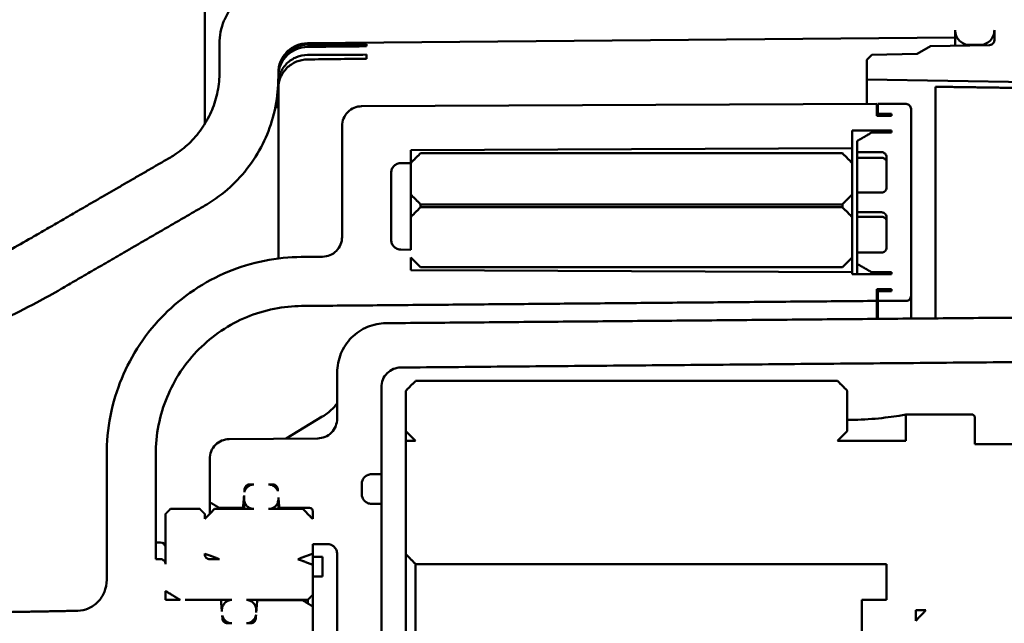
# Model space of a CAD drawing. Header units: inches. Extents: x 0 to 234, y 0 to 165.
# Tile 71 of 85: x 157.78 to 161.73, y 72.96 to 75.38. Entities that reach past the tile are written whole.
import ezdxf

# ---------------------------------------------------------------- set-up
doc = ezdxf.new("R2010")
doc.units = ezdxf.units.IN
doc.header["$LTSCALE"] = 10
doc.header["$MEASUREMENT"] = 0
doc.layers.add('Visible (ANSI)', color=7, linetype='Continuous', lineweight=50)

msp = doc.modelspace()

# ---------------------------------------------------------------- linework, layer by layer
at = {"layer": 'Visible (ANSI)'}
for p, q in [((158.5228, 78.5753), (158.5228, 74.9591)), ((161.5346, 75.3056), (161.5346, 75.3352)), ((161.6921, 75.3352), (161.6921, 75.2954)), ((158.9352, 75.2829), (161.5346, 75.3056)), ((161.5346, 75.3056), (161.5346, 75.2733)), ((158.5819, 75.2818), (158.5819, 75.167)), ((159.1724, 75.2791), (159.1724, 75.271)), ((161.4362, 75.2715), (161.3819, 75.2401)), ((161.6728, 75.2757), (161.4362, 75.2715)), ((161.5937, 75.276), (161.6331, 75.276)), ((159.1724, 75.2372), (159.1724, 75.221)), ((161.2, 75.2369), (161.1803, 75.2168)), ((161.1803, 75.2168), (161.1803, 75.1379)), ((161.3819, 75.2401), (161.2, 75.2369)), ((158.8181, 75.1442), (158.8181, 75.1645)), ((158.8181, 75.14), (158.8181, 75.1442)), ((158.8181, 75.14), (158.8181, 75.1306)), ((158.8181, 75.1011), (158.8181, 75.1306)), ((161.1803, 75.1379), (161.8503, 75.1262)), ((161.1803, 75.0391), (161.1803, 75.1379)), ((158.8181, 75.1011), (158.8181, 75.0823)), ((161.4559, 74.2089), (161.4559, 75.1085)), ((158.8149, 75.0696), (158.8149, 75.079)), ((158.8181, 74.4194), (158.8181, 75.0823)), ((158.8149, 75.0223), (158.8149, 75.0411)), ((161.2197, 75.0393), (159.1524, 75.0302)), ((161.2197, 74.9919), (161.2197, 75.0393)), ((161.3378, 75.0393), (161.2236, 75.0393)), ((161.2236, 75.0393), (161.2236, 74.9998)), ((161.3575, 74.2688), (161.3575, 75.0195)), ((161.2787, 74.9919), (161.2197, 74.9919)), ((161.2236, 74.9998), (161.2787, 74.9998)), ((161.2236, 74.9919), (161.2236, 74.9998)), ((161.2787, 74.9998), (161.2787, 74.9919)), ((159.074, 74.9513), (159.074, 74.5054)), ((161.1213, 74.8616), (161.1213, 74.9327)), ((161.1213, 74.9327), (161.2787, 74.9327)), ((161.2787, 74.9327), (161.2787, 74.9248)), ((161.1409, 74.8906), (161.1409, 74.8458)), ((161.2787, 74.9248), (161.2, 74.9248)), ((159.3496, 74.8539), (161.1213, 74.8616)), ((159.3496, 74.8024), (159.3496, 74.8539)), ((161.1213, 74.8024), (161.1213, 74.8616)), ((161.0819, 74.8419), (159.389, 74.8419)), ((161.1409, 74.8458), (161.2394, 74.8458)), ((161.1409, 74.8232), (161.1409, 74.8458)), ((161.1409, 74.8232), (161.2394, 74.8232)), ((161.1409, 74.6839), (161.1409, 74.8232)), ((161.2591, 74.8261), (161.2591, 74.7037)), ((159.3102, 74.8024), (159.3496, 74.8024)), ((159.3496, 74.8024), (159.3496, 74.676)), ((161.1213, 74.676), (161.1213, 74.8024)), ((159.2709, 74.4943), (159.2709, 74.7629)), ((159.3496, 74.676), (159.3496, 74.5855)), ((161.1213, 74.5855), (161.1213, 74.676)), ((161.2394, 74.6839), (161.1409, 74.6839)), ((161.1409, 74.6839), (161.1409, 74.6049)), ((159.389, 74.6365), (161.0819, 74.6365)), ((159.389, 74.6254), (159.389, 74.6365)), ((161.0819, 74.6254), (159.389, 74.6254)), ((161.0819, 74.6365), (161.0819, 74.6254)), ((159.3496, 74.5855), (159.3496, 74.4546)), ((161.1213, 74.4235), (161.1213, 74.5855)), ((161.1409, 74.6049), (161.2394, 74.6049)), ((161.1409, 74.5866), (161.1409, 74.6049)), ((161.1409, 74.5866), (161.2394, 74.5866)), ((161.1409, 74.4429), (161.1409, 74.5866)), ((161.2591, 74.5851), (161.2591, 74.4626)), ((159.3496, 74.4546), (159.3101, 74.4548)), ((158.996, 74.4264), (158.9097, 74.4256)), ((159.3496, 74.3722), (159.3496, 74.4235)), ((159.3496, 74.4235), (159.389, 74.3841)), ((161.0819, 74.3841), (161.1213, 74.4235)), ((161.1213, 74.4235), (161.1213, 74.3644)), ((161.2394, 74.4429), (161.1409, 74.4429)), ((161.1409, 74.4429), (161.1409, 74.398)), ((159.389, 74.3841), (161.0819, 74.3841)), ((161.1409, 74.3559), (161.1409, 74.398)), ((161.1213, 74.3644), (159.3496, 74.3722)), ((161.1213, 74.3559), (161.1213, 74.3644)), ((161.2787, 74.3559), (161.1213, 74.3559)), ((161.2, 74.3638), (161.2787, 74.3638)), ((161.2, 74.3559), (161.2, 74.3638)), ((161.2787, 74.3638), (161.2787, 74.3559)), ((161.2197, 74.2491), (161.2197, 74.2965)), ((161.2197, 74.2965), (161.2787, 74.2965)), ((161.2787, 74.2965), (161.2787, 74.2886)), ((161.2787, 74.2886), (161.2236, 74.2886)), ((161.2236, 74.2886), (161.2236, 74.2491)), ((161.3575, 74.1781), (161.3575, 74.2688)), ((161.2197, 74.1769), (161.2197, 74.2491)), ((161.2236, 74.2491), (161.3378, 74.2491)), ((161.2236, 74.1769), (161.2236, 74.2491)), ((161.4559, 74.2089), (161.4559, 74.179)), ((159.0543, 73.9615), (159.0543, 73.7771)), ((159.2315, 73.5542), (159.2315, 73.9025)), ((161.0622, 73.9285), (159.3693, 73.9285)), ((159.3299, 73.8886), (159.3299, 73.7266)), ((161.1016, 73.7266), (161.1016, 73.8886)), ((158.9945, 73.7847), (158.8491, 73.6964)), ((161.6055, 73.7932), (161.3368, 73.7932)), ((161.3368, 73.7932), (161.3368, 73.6873)), ((161.6134, 73.7852), (161.6055, 73.7932)), ((161.6134, 73.6738), (161.6134, 73.7852)), ((159.3299, 73.7266), (159.3693, 73.6873)), ((159.3299, 73.6873), (159.3299, 73.7266)), ((161.0622, 73.6873), (161.1016, 73.7266)), ((158.9763, 73.6976), (158.6206, 73.6944)), ((159.3693, 73.6873), (159.3299, 73.6873)), ((159.3299, 73.6873), (159.3299, 73.233)), ((161.3368, 73.6873), (161.0622, 73.6873)), ((161.8496, 73.6738), (161.6134, 73.6738)), ((158.1291, 73.6326), (158.1291, 73.1292)), ((158.326, 73.2127), (158.326, 73.6336)), ((158.5425, 73.6148), (158.5425, 73.4414)), ((159.1914, 73.5535), (159.2315, 73.5542)), ((159.2315, 73.4343), (159.2315, 73.5542)), ((158.7025, 73.5123), (158.72, 73.5123)), ((158.7791, 73.5123), (158.7959, 73.5123)), ((159.1528, 73.475), (159.1528, 73.5136)), ((158.6807, 73.4683), (158.6807, 73.4543)), ((158.5425, 73.3942), (158.5425, 73.4414)), ((158.6807, 73.4543), (158.6807, 73.4142)), ((158.8185, 73.4543), (158.8185, 73.4598)), ((158.8185, 73.4142), (158.8185, 73.4543)), ((159.2315, 73.4343), (159.1914, 73.435)), ((159.2315, 71.5387), (159.2315, 73.4343)), ((158.3654, 73.3942), (158.3654, 73.1925)), ((158.5031, 73.4142), (158.385, 73.4142)), ((158.5228, 73.3741), (158.5228, 73.3942)), ((158.72, 73.4142), (158.5622, 73.4142)), ((158.5819, 73.4182), (158.6764, 73.4182)), ((158.5819, 73.4142), (158.5819, 73.4182)), ((158.6764, 73.4142), (158.6764, 73.4182)), ((158.9165, 73.4142), (158.7791, 73.4142)), ((158.822, 73.4182), (158.9441, 73.4182)), ((158.822, 73.4142), (158.822, 73.4182)), ((158.9559, 73.4062), (158.9559, 73.3741)), ((158.326, 73.2795), (158.3457, 73.2795)), ((158.9559, 73.2349), (158.9559, 73.2734)), ((158.9559, 73.2734), (159.015, 73.2734)), ((158.5228, 73.233), (158.5228, 73.2349)), ((158.9559, 73.1906), (158.9559, 73.2349)), ((159.0543, 73.233), (159.0543, 71.74)), ((159.3299, 71.74), (159.3299, 73.233)), ((158.3457, 73.2127), (158.326, 73.2127)), ((158.5819, 73.2127), (158.5425, 73.2127)), ((158.9559, 73.2215), (158.9953, 73.2215)), ((158.9559, 73.0698), (158.9559, 73.1906)), ((158.9953, 73.2215), (158.9953, 73.1427)), ((159.3693, 73.1925), (161.2591, 73.1925)), ((159.3693, 71.7805), (159.3693, 73.1925)), ((161.2591, 73.1925), (161.2591, 73.0492)), ((158.9953, 73.1427), (158.9559, 73.1427)), ((158.3654, 73.0492), (158.3654, 73.0849)), ((158.4244, 73.0492), (158.3654, 73.0492)), ((158.5878, 73.0486), (158.4441, 73.0492)), ((158.4441, 73.0492), (158.6309, 73.0492)), ((158.69, 73.0492), (158.9362, 73.0492)), ((158.9165, 73.0471), (158.7334, 73.0479)), ((158.9362, 73.0492), (158.9362, 73.0352)), ((158.9559, 73.0232), (158.9559, 73.0698)), ((161.2591, 73.0492), (161.1606, 73.0492)), ((161.1606, 73.0492), (161.1606, 72.7455)), ((158.5915, 73.0077), (158.5915, 73.0032)), ((158.7293, 72.9985), (158.7293, 73.0077)), ((158.9559, 72.8371), (158.9559, 73.0232)), ((161.3772, 72.9659), (161.3772, 73.0077)), ((161.3772, 73.0077), (161.4165, 73.0077)), ((158.6309, 72.9554), (158.6135, 72.9554)), ((158.7078, 72.9554), (158.69, 72.9554))]:
    msp.add_line(p, q, dxfattribs=at)
msp.add_arc((158.3457, 73.2598), 0.0197, 0, 90, dxfattribs=at)
for centre, major_axis, ratio, start_param, end_param in [((269.2317, 72.2897), (215.6773, -0.3936), 0.015034, 2.106353, 2.107632), ((269.2317, 72.6832), (215.6773, 0.3936), 0.015034, 2.106298, 2.107577), ((269.2317, 72.0952), (215.6773, -0.7829), 0.014786, 2.106379, 2.107659), ((269.2317, 72.8778), (215.6773, 0.7829), 0.014786, 2.106272, 2.107551), ((158.2275, 75.1411), (0.5827, -0.0967), 0.994372, 0.059517, 0.163496), ((158.2275, 75.1295), (0.5827, 0.0967), 0.994373, 6.015689, 6.119669), ((158.2275, 75.1032), (0.5886, -0.0491), 0.977999, 6.2606, 6.36458), ((158.2275, 75.0802), (0.5886, 0.0491), 0.978002, 6.097804, 6.201784), ((159.0633, 73.7886), (-0.0278, 0.0279), 0.222965, 0.001654, 0.001703)]:
    msp.add_ellipse(centre, major_axis=major_axis, ratio=ratio, start_param=start_param, end_param=end_param, dxfattribs=at)
for points, knots in [([(158.816, 75.5185), (158.802, 75.5184), (158.7869, 75.5169), (158.7565, 75.5109), (158.7412, 75.5061), (158.7143, 75.4949), (158.7001, 75.4875), (158.6737, 75.4698), (158.6614, 75.4596), (158.6408, 75.4389), (158.6306, 75.4266), (158.6129, 75.4002), (158.6055, 75.386), (158.5943, 75.359), (158.5895, 75.3437), (158.5833, 75.3124), (158.5819, 75.2965), (158.5819, 75.2818)], [0.0052138, 0.0052138, 0.0052138, 0.0052138, 0.1110072, 0.1110072, 0.2220144, 0.2220144, 0.3331206, 0.3331206, 0.4442269, 0.4442269, 0.5554636, 0.5554636, 0.6667004, 0.6667004, 0.7780643, 0.7780643, 0.8894281, 0.8894281, 0.8894281, 0.8894281]), ([(161.5346, 75.3352), (161.5346, 75.3279), (161.5364, 75.3193), (161.5419, 75.3058), (161.5468, 75.2985), (161.5571, 75.2882), (161.5644, 75.2833), (161.5778, 75.2777), (161.5864, 75.276), (161.5937, 75.276)], [0.22236, 0.22236, 0.22236, 0.22236, 0.278042, 0.278042, 0.3336694, 0.3336694, 0.3892277, 0.3892277, 0.4447278, 0.4447278, 0.4447278, 0.4447278]), ([(161.6331, 75.276), (161.6404, 75.276), (161.6489, 75.2777), (161.6624, 75.2833), (161.6697, 75.2882), (161.68, 75.2985), (161.6848, 75.3058), (161.6904, 75.3193), (161.6921, 75.3279), (161.6921, 75.3352)], [0.4447278, 0.4447278, 0.4447278, 0.4447278, 0.5002279, 0.5002279, 0.5557862, 0.5557862, 0.6114136, 0.6114136, 0.6670956, 0.6670956, 0.6670956, 0.6670956]), ([(161.6921, 75.2954), (161.6921, 75.293), (161.6916, 75.2901), (161.6897, 75.2856), (161.6881, 75.2832), (161.6846, 75.2797), (161.6822, 75.2781), (161.6778, 75.2763), (161.6751, 75.2757), (161.6728, 75.2757)], [0.07412292, 0.07412292, 0.07412292, 0.07412292, 0.0926847, 0.0926847, 0.11122744, 0.11122744, 0.12974681, 0.12974681, 0.14738104, 0.14738104, 0.14738104, 0.14738104]), ([(158.8181, 75.1645), (158.8181, 75.1791), (158.8215, 75.1963), (158.8327, 75.2233), (158.8424, 75.2379), (158.863, 75.2585), (158.8776, 75.2683), (158.9042, 75.2793), (158.9208, 75.2827), (158.9352, 75.2829)], [1.3343768, 1.3343768, 1.3343768, 1.3343768, 1.4457112, 1.4457112, 1.5569125, 1.5569125, 1.6680866, 1.6680866, 1.7765369, 1.7765369, 1.7765369, 1.7765369]), ([(158.8181, 75.1601), (158.8181, 75.1746), (158.8215, 75.1917), (158.8327, 75.2185), (158.8424, 75.2329), (158.863, 75.2534), (158.8776, 75.263), (158.9042, 75.2739), (158.9208, 75.2773), (158.9352, 75.2774)], [1.3330136, 1.3330136, 1.3330136, 1.3330136, 1.444103, 1.444103, 1.5552081, 1.5552081, 1.6663137, 1.6663137, 1.7747972, 1.7747972, 1.7747972, 1.7747972]), ([(158.9352, 75.2684), (158.9208, 75.2682), (158.9042, 75.2648), (158.8776, 75.2538), (158.863, 75.2441), (158.8424, 75.2236), (158.8327, 75.2091), (158.8215, 75.1823), (158.8181, 75.1652), (158.8181, 75.1507)], [-1.7747972, -1.7747972, -1.7747972, -1.7747972, -1.6663137, -1.6663137, -1.5552081, -1.5552081, -1.444103, -1.444103, -1.3330136, -1.3330136, -1.3330136, -1.3330136]), ([(158.8181, 75.1208), (158.8181, 75.1351), (158.8215, 75.1519), (158.8327, 75.1782), (158.8424, 75.1924), (158.863, 75.2125), (158.8776, 75.2219), (158.9042, 75.2326), (158.9208, 75.2359), (158.9352, 75.236)], [-0.4443913, -0.4443913, -0.4443913, -0.4443913, -0.3333019, -0.3333019, -0.2221968, -0.2221968, -0.1110913, -0.1110913, -0.0026077, -0.0026077, -0.0026077, -0.0026077]), ([(158.9352, 75.2181), (158.9208, 75.2179), (158.9042, 75.2145), (158.8776, 75.2036), (158.863, 75.1941), (158.8424, 75.1738), (158.8327, 75.1595), (158.8215, 75.1332), (158.8181, 75.1164), (158.8181, 75.1021)], [0.0026077, 0.0026077, 0.0026077, 0.0026077, 0.111091, 0.111091, 0.2221962, 0.2221962, 0.3333016, 0.3333016, 0.4443913, 0.4443913, 0.4443913, 0.4443913]), ([(158.5819, 75.167), (158.5819, 75.1427), (158.5795, 75.116), (158.5691, 75.0639), (158.5612, 75.0384), (158.5426, 74.9934), (158.5302, 74.9697), (158.5007, 74.9255), (158.4836, 74.905), (158.4493, 74.8706), (158.4288, 74.8535), (158.3997, 74.834), (158.3924, 74.8295), (158.385, 74.8252)], [1.482432, 1.482432, 1.482432, 1.482432, 1.6681276, 1.6681276, 1.8538232, 1.8538232, 2.0393558, 2.0393558, 2.2248884, 2.2248884, 2.4101309, 2.4101309, 2.4699847, 2.4699847, 2.4699847, 2.4699847]), ([(158.5228, 74.6314), (158.5338, 74.6378), (158.5447, 74.6445), (158.5885, 74.6738), (158.6191, 74.6995), (158.6707, 74.7512), (158.6963, 74.7819), (158.7405, 74.8482), (158.7591, 74.8837), (158.787, 74.9513), (158.799, 74.9896), (158.8145, 75.0678), (158.8181, 75.1077), (158.8181, 75.1442)], [5.191114, 5.191114, 5.191114, 5.191114, 5.280826, 5.280826, 5.558742, 5.558742, 5.837129, 5.837129, 6.115517, 6.115517, 6.3941, 6.3941, 6.672684, 6.672684, 6.672684, 6.672684]), ([(159.1524, 75.0302), (159.1428, 75.0302), (159.1315, 75.0279), (159.1136, 75.0205), (159.1039, 75.014), (159.0902, 75.0002), (159.0837, 74.9905), (159.0763, 74.9725), (159.074, 74.961), (159.074, 74.9513)], [0.0008709, 0.0008709, 0.0008709, 0.0008709, 0.0740363, 0.0740363, 0.1481663, 0.1481663, 0.2223179, 0.2223179, 0.2965729, 0.2965729, 0.2965729, 0.2965729]), ([(161.3575, 75.0195), (161.3575, 75.022), (161.3569, 75.0248), (161.355, 75.0293), (161.3534, 75.0318), (161.35, 75.0352), (161.3476, 75.0368), (161.3431, 75.0387), (161.3402, 75.0393), (161.3378, 75.0393)], [-0.07414002, -0.07414002, -0.07414002, -0.07414002, -0.05556714, -0.05556714, -0.03701812, -0.03701812, -0.01849744, -0.01849744, 0, 0, 0, 0]), ([(161.2394, 74.8458), (161.2418, 74.8458), (161.2446, 74.8453), (161.2491, 74.8434), (161.2516, 74.8418), (161.255, 74.8383), (161.2566, 74.8359), (161.2585, 74.8314), (161.2591, 74.8285), (161.2591, 74.8261)], [0, 0, 0, 0, 0.01849495, 0.01849495, 0.03701709, 0.03701709, 0.05557243, 0.05557243, 0.07415576, 0.07415576, 0.07415576, 0.07415576]), ([(161.2394, 74.8232), (161.2412, 74.8232), (161.243, 74.823), (161.2466, 74.8221), (161.2484, 74.8215), (161.252, 74.8195), (161.2537, 74.8182), (161.2564, 74.8153), (161.2573, 74.8137), (161.2587, 74.8104), (161.259, 74.8087), (161.2591, 74.8069), (161.2591, 74.8068), (161.2591, 74.8068)], [-0.09611373, -0.09611373, -0.09611373, -0.09611373, -0.08206174, -0.08206174, -0.06597699, -0.06597699, -0.04441539, -0.04441539, -0.02278801, -0.02278801, 0, 0, 0.00045292, 0.00045292, 0.00045292, 0.00045292]), ([(159.2709, 74.7629), (159.2709, 74.7678), (159.272, 74.7735), (159.2757, 74.7825), (159.279, 74.7874), (159.2858, 74.7943), (159.2907, 74.7975), (159.2997, 74.8013), (159.3054, 74.8024), (159.3102, 74.8024)], [-0.1483219, -0.1483219, -0.1483219, -0.1483219, -0.1111477, -0.1111477, -0.0740333, -0.0740333, -0.0369884, -0.0369884, 0, 0, 0, 0]), ([(161.2591, 74.7037), (161.2591, 74.7012), (161.2585, 74.6984), (161.2566, 74.6938), (161.255, 74.6914), (161.2516, 74.688), (161.2491, 74.6863), (161.2446, 74.6845), (161.2418, 74.6839), (161.2394, 74.6839)], [0.07416792, 0.07416792, 0.07416792, 0.07416792, 0.09275983, 0.09275983, 0.11132123, 0.11132123, 0.12984509, 0.12984509, 0.14833765, 0.14833765, 0.14833765, 0.14833765]), ([(161.2394, 74.6049), (161.2418, 74.6049), (161.2446, 74.6043), (161.2491, 74.6025), (161.2516, 74.6009), (161.255, 74.5974), (161.2566, 74.595), (161.2585, 74.5905), (161.2591, 74.5876), (161.2591, 74.5851)], [0, 0, 0, 0, 0.01849085, 0.01849085, 0.0370154, 0.0370154, 0.05558117, 0.05558117, 0.07418175, 0.07418175, 0.07418175, 0.07418175]), ([(161.2394, 74.5866), (161.2412, 74.5866), (161.243, 74.5864), (161.2466, 74.5856), (161.2484, 74.5849), (161.252, 74.583), (161.2537, 74.5816), (161.2564, 74.5787), (161.2573, 74.5772), (161.2587, 74.5738), (161.259, 74.5721), (161.2591, 74.5703), (161.2591, 74.5703), (161.2591, 74.5702)], [-0.0961886, -0.0961886, -0.0961886, -0.0961886, -0.08214925, -0.08214925, -0.06607545, -0.06607545, -0.04451625, -0.04451625, -0.02284411, -0.02284411, 0, 0, 0.00045359, 0.00045359, 0.00045359, 0.00045359]), ([(157.8283, 74.5027), (157.7984, 74.4853), (157.7684, 74.4686), (157.6534, 74.4073), (157.5681, 74.3673), (157.402, 74.2983), (157.3137, 74.2661), (157.1303, 74.2099), (157.0352, 74.1858), (156.8432, 74.1474), (156.7462, 74.1332), (156.5732, 74.1164), (156.4966, 74.1122), (156.4224, 74.1109)], [18.265031, 18.265031, 18.265031, 18.265031, 18.508297, 18.508297, 19.194221, 19.194221, 19.878371, 19.878371, 20.562521, 20.562521, 21.246671, 21.246671, 21.802739, 21.802739, 21.802739, 21.802739]), ([(159.074, 74.5054), (159.074, 74.4957), (159.0717, 74.4842), (159.0643, 74.4661), (159.0578, 74.4564), (159.044, 74.4426), (159.0343, 74.4361), (159.0166, 74.4287), (159.0055, 74.4264), (158.996, 74.4264)], [0.2967559, 0.2967559, 0.2967559, 0.2967559, 0.3711935, 0.3711935, 0.4454899, 0.4454899, 0.5196004, 0.5196004, 0.5918123, 0.5918123, 0.5918123, 0.5918123]), ([(159.3101, 74.4548), (159.3052, 74.4548), (159.2996, 74.4559), (159.2907, 74.4596), (159.2859, 74.4629), (159.279, 74.4698), (159.2757, 74.4746), (159.272, 74.4836), (159.2709, 74.4894), (159.2709, 74.4943)], [0.2972167, 0.2972167, 0.2972167, 0.2972167, 0.3337571, 0.3337571, 0.3708109, 0.3708109, 0.4079572, 0.4079572, 0.4451768, 0.4451768, 0.4451768, 0.4451768]), ([(161.2591, 74.4626), (161.2591, 74.4602), (161.2585, 74.4573), (161.2566, 74.4528), (161.255, 74.4504), (161.2516, 74.4469), (161.2491, 74.4453), (161.2446, 74.4434), (161.2418, 74.4429), (161.2394, 74.4429)], [0.07419873, 0.07419873, 0.07419873, 0.07419873, 0.09281132, 0.09281132, 0.11138557, 0.11138557, 0.12991254, 0.12991254, 0.14840004, 0.14840004, 0.14840004, 0.14840004]), ([(158.9097, 74.4256), (158.8631, 74.4252), (158.8126, 74.4204), (158.7114, 74.4002), (158.6606, 74.3843), (158.5709, 74.3471), (158.5238, 74.3223), (158.4357, 74.2633), (158.3949, 74.2291), (158.3261, 74.1601), (158.2919, 74.119), (158.2329, 74.0304), (158.2081, 73.9829), (158.1707, 73.8924), (158.1547, 73.8408), (158.1339, 73.7355), (158.1291, 73.6818), (158.1291, 73.6326)], [0.017379, 0.017379, 0.017379, 0.017379, 0.369516, 0.369516, 0.739033, 0.739033, 1.109349, 1.109349, 1.479666, 1.479666, 1.851544, 1.851544, 2.223422, 2.223422, 2.598382, 2.598382, 2.973342, 2.973342, 2.973342, 2.973342]), ([(156.4265, 73.873), (156.5067, 73.8744), (156.5895, 73.879), (156.7765, 73.8971), (156.8813, 73.9126), (157.0888, 73.9541), (157.1915, 73.9802), (157.3897, 74.0411), (157.4852, 74.0758), (157.6647, 74.1505), (157.7569, 74.1938), (157.8814, 74.2602), (157.914, 74.2784), (157.9464, 74.2972)], [23.848745, 23.848745, 23.848745, 23.848745, 24.449666, 24.449666, 25.189054, 25.189054, 25.928442, 25.928442, 26.667831, 26.667831, 27.409696, 27.409696, 27.673768, 27.673768, 27.673768, 27.673768]), ([(161.3378, 74.2491), (161.3402, 74.2491), (161.3431, 74.2496), (161.3476, 74.2515), (161.35, 74.2531), (161.3534, 74.2566), (161.355, 74.259), (161.3569, 74.2635), (161.3575, 74.2664), (161.3575, 74.2688)], [0.14846957, 0.14846957, 0.14846957, 0.14846957, 0.16695143, 0.16695143, 0.18548187, 0.18548187, 0.20407045, 0.20407045, 0.22270611, 0.22270611, 0.22270611, 0.22270611]), ([(158.326, 73.6336), (158.326, 73.6705), (158.3296, 73.7108), (158.3452, 73.7898), (158.3572, 73.8285), (158.3852, 73.8965), (158.4038, 73.9321), (158.4481, 73.9987), (158.4737, 74.0296), (158.5253, 74.0813), (158.556, 74.107), (158.622, 74.1513), (158.6574, 74.1699), (158.7247, 74.1978), (158.7627, 74.2097), (158.8386, 74.2249), (158.8764, 74.2285), (158.9114, 74.2288)], [6.723338, 6.723338, 6.723338, 6.723338, 7.004747, 7.004747, 7.286156, 7.286156, 7.565301, 7.565301, 7.844445, 7.844445, 8.122252, 8.122252, 8.400059, 8.400059, 8.677121, 8.677121, 8.941149, 8.941149, 8.941149, 8.941149]), ([(159.2495, 74.1596), (159.2378, 74.1595), (159.2252, 74.1583), (159.1999, 74.1533), (159.1872, 74.1493), (159.1648, 74.14), (159.153, 74.1337), (159.131, 74.119), (159.1207, 74.1104), (159.1035, 74.0932), (159.095, 74.0829), (159.0802, 74.0607), (159.074, 74.0488), (159.0647, 74.0262), (159.0607, 74.0134), (159.0555, 73.9871), (159.0543, 73.9738), (159.0543, 73.9615)], [0.0043448, 0.0043448, 0.0043448, 0.0043448, 0.0923779, 0.0923779, 0.1847558, 0.1847558, 0.2774038, 0.2774038, 0.3700519, 0.3700519, 0.463073, 0.463073, 0.556094, 0.556094, 0.6495104, 0.6495104, 0.7429267, 0.7429267, 0.7429267, 0.7429267]), ([(159.2315, 73.9025), (159.2315, 73.9123), (159.2338, 73.9239), (159.2412, 73.942), (159.2477, 73.9518), (159.2615, 73.9656), (159.2712, 73.9721), (159.2889, 73.9795), (159.3, 73.9818), (159.3095, 73.9818)], [0.8921866, 0.8921866, 0.8921866, 0.8921866, 0.9669987, 0.9669987, 1.0414893, 1.0414893, 1.1156332, 1.1156332, 1.1877689, 1.1877689, 1.1877689, 1.1877689]), ([(159.0355, 73.8165), (159.0407, 73.8216), (159.0455, 73.827), (159.0509, 73.8342), (159.0524, 73.8363), (159.0539, 73.8386), (159.0541, 73.839), (159.0543, 73.8393)], [0, 0, 0, 0, 0.05811322, 0.05811322, 0.08373026, 0.08373026, 0.08904253, 0.08904253, 0.08904253, 0.08904253]), ([(158.9952, 73.785), (159.002, 73.7891), (159.0089, 73.7939), (159.0224, 73.8044), (159.0293, 73.8103), (159.0353, 73.8163)], [0.0019479, 0.0019479, 0.0019479, 0.0019479, 0.0657658, 0.0657658, 0.1329686, 0.1329686, 0.1329686, 0.1329686]), ([(161.3368, 73.7932), (161.3284, 73.7916), (161.3193, 73.7901), (161.2835, 73.7843), (161.2501, 73.7797), (161.1776, 73.7733), (161.1385, 73.7715), (161.1016, 73.7714)], [-0.6740077, -0.6740077, -0.6740077, -0.6740077, -0.5708636, -0.5708636, -0.2854318, -0.2854318, -0.0048947, -0.0048947, -0.0048947, -0.0048947]), ([(159.0543, 73.7771), (159.0543, 73.7673), (159.052, 73.7557), (159.0446, 73.7375), (159.0381, 73.7277), (159.0243, 73.7138), (159.0146, 73.7073), (158.9969, 73.6999), (158.9858, 73.6976), (158.9763, 73.6976)], [0.2975435, 0.2975435, 0.2975435, 0.2975435, 0.3725506, 0.3725506, 0.4472238, 0.4472238, 0.5214341, 0.5214341, 0.5934977, 0.5934977, 0.5934977, 0.5934977]), ([(158.6206, 73.6944), (158.611, 73.6943), (158.6, 73.6921), (158.5823, 73.6847), (158.5726, 73.6781), (158.5588, 73.6643), (158.5523, 73.6545), (158.5448, 73.6363), (158.5425, 73.6246), (158.5425, 73.6148)], [0.0017382, 0.0017382, 0.0017382, 0.0017382, 0.07378, 0.07378, 0.1479723, 0.1479723, 0.2227025, 0.2227025, 0.2979457, 0.2979457, 0.2979457, 0.2979457]), ([(159.1528, 73.5136), (159.1528, 73.5185), (159.1539, 73.5244), (159.1577, 73.5335), (159.1609, 73.5384), (159.1678, 73.5454), (159.1726, 73.5486), (159.1814, 73.5523), (159.1868, 73.5534), (159.1914, 73.5535)], [0.4476889, 0.4476889, 0.4476889, 0.4476889, 0.4854415, 0.4854415, 0.5228941, 0.5228941, 0.5600133, 0.5600133, 0.595138, 0.595138, 0.595138, 0.595138]), ([(158.72, 73.5123), (158.7152, 73.5123), (158.7095, 73.5112), (158.7006, 73.5074), (158.6957, 73.5041), (158.6888, 73.4972), (158.6856, 73.4923), (158.683, 73.486), (158.6824, 73.484), (158.6819, 73.482)], [0, 0, 0, 0, 0.0368422, 0.0368422, 0.073969, 0.073969, 0.1114569, 0.1114569, 0.1258497, 0.1258497, 0.1258497, 0.1258497]), ([(158.6829, 73.4941), (158.6831, 73.4961), (158.6836, 73.4982), (158.6853, 73.5023), (158.6869, 73.5047), (158.6903, 73.5082), (158.6928, 73.5099), (158.6972, 73.5117), (158.7001, 73.5123), (158.7025, 73.5123)], [-0.07033939, -0.07033939, -0.07033939, -0.07033939, -0.05572779, -0.05572779, -0.03698665, -0.03698665, -0.01842222, -0.01842222, 0, 0, 0, 0]), ([(158.8163, 73.4856), (158.816, 73.4863), (158.8157, 73.487), (158.8136, 73.4923), (158.8103, 73.4972), (158.8034, 73.5041), (158.7986, 73.5074), (158.7896, 73.5112), (158.7839, 73.5123), (158.7791, 73.5123)], [-0.1171548, -0.1171548, -0.1171548, -0.1171548, -0.1114569, -0.1114569, -0.073969, -0.073969, -0.0368422, -0.0368422, 0, 0, 0, 0]), ([(158.7959, 73.5123), (158.7983, 73.5123), (158.8012, 73.5117), (158.8057, 73.5098), (158.8081, 73.5082), (158.8116, 73.5047), (158.8132, 73.5022), (158.8148, 73.4982), (158.8153, 73.4961), (158.8155, 73.4941)], [0, 0, 0, 0, 0.01849372, 0.01849372, 0.03713111, 0.03713111, 0.05580078, 0.05580078, 0.07033998, 0.07033998, 0.07033998, 0.07033998]), ([(159.1914, 73.435), (159.1868, 73.4351), (159.1814, 73.4362), (159.1727, 73.4399), (159.1678, 73.4431), (159.1609, 73.4501), (159.1577, 73.455), (159.1539, 73.4642), (159.1528, 73.47), (159.1528, 73.475)], [0.3003436, 0.3003436, 0.3003436, 0.3003436, 0.3354343, 0.3354343, 0.3725875, 0.3725875, 0.4101267, 0.4101267, 0.4479598, 0.4479598, 0.4479598, 0.4479598]), ([(158.6807, 73.4543), (158.6807, 73.4493), (158.6818, 73.4435), (158.6856, 73.4343), (158.6888, 73.4294), (158.6957, 73.4224), (158.7006, 73.4191), (158.7095, 73.4154), (158.7152, 73.4142), (158.72, 73.4142)], [0.149314, 0.149314, 0.149314, 0.149314, 0.1871822, 0.1871822, 0.2247441, 0.2247441, 0.2619033, 0.2619033, 0.2987164, 0.2987164, 0.2987164, 0.2987164]), ([(158.7791, 73.4142), (158.7839, 73.4142), (158.7896, 73.4154), (158.7986, 73.4191), (158.8034, 73.4224), (158.8103, 73.4294), (158.8136, 73.4343), (158.8173, 73.4435), (158.8185, 73.4493), (158.8185, 73.4543)], [0.2987164, 0.2987164, 0.2987164, 0.2987164, 0.3355295, 0.3355295, 0.3726887, 0.3726887, 0.4102506, 0.4102506, 0.4481188, 0.4481188, 0.4481188, 0.4481188]), ([(158.9441, 73.4182), (158.9455, 73.4182), (158.9472, 73.4179), (158.9499, 73.4168), (158.9514, 73.4158), (158.9535, 73.4137), (158.9544, 73.4122), (158.9556, 73.4095), (158.9559, 73.4077), (158.9559, 73.4062)], [0, 0, 0, 0, 0.01104238, 0.01104238, 0.02218786, 0.02218786, 0.03346073, 0.03346073, 0.04484269, 0.04484269, 0.04484269, 0.04484269]), ([(159.015, 73.2734), (159.0198, 73.2734), (159.0254, 73.2723), (159.0344, 73.2685), (159.0392, 73.2652), (159.0461, 73.2582), (159.0494, 73.2532), (159.0532, 73.244), (159.0543, 73.238), (159.0543, 73.233)], [0, 0, 0, 0, 0.036716, 0.036716, 0.073911, 0.073911, 0.1117244, 0.1117244, 0.1501134, 0.1501134, 0.1501134, 0.1501134]), ([(158.5425, 73.2127), (158.5401, 73.2127), (158.5373, 73.2133), (158.5328, 73.2152), (158.5304, 73.2169), (158.5269, 73.2204), (158.5253, 73.2229), (158.5234, 73.2275), (158.5228, 73.2305), (158.5228, 73.233)], [-0.15020663, -0.15020663, -0.15020663, -0.15020663, -0.13186619, -0.13186619, -0.11324623, -0.11324623, -0.09429389, -0.09429389, -0.07507917, -0.07507917, -0.07507917, -0.07507917]), ([(158.3654, 73.1925), (158.3654, 73.195), (158.3648, 73.198), (158.3629, 73.2026), (158.3612, 73.2051), (158.3578, 73.2086), (158.3554, 73.2103), (158.3509, 73.2122), (158.3481, 73.2127), (158.3457, 73.2127)], [-0.07519806, -0.07519806, -0.07519806, -0.07519806, -0.05591686, -0.05591686, -0.03694923, -0.03694923, -0.01833466, -0.01833466, 0, 0, 0, 0]), ([(158.1291, 73.1292), (158.1291, 73.1139), (158.1256, 73.0958), (158.1142, 73.0674), (158.1043, 73.0522), (158.0835, 73.0307), (158.069, 73.0205), (158.0428, 73.0094), (158.027, 73.0059), (158.0131, 73.0056)], [0.4516261, 0.4516261, 0.4516261, 0.4516261, 0.5687162, 0.5687162, 0.6842901, 0.6842901, 0.7967681, 0.7967681, 0.9008769, 0.9008769, 0.9008769, 0.9008769]), ([(158.6309, 73.0492), (158.6261, 73.0492), (158.6204, 73.048), (158.6114, 73.0441), (158.6065, 73.0407), (158.5996, 73.0335), (158.5964, 73.0284), (158.5927, 73.019), (158.5915, 73.0129), (158.5915, 73.0077)], [0, 0, 0, 0, 0.0369101, 0.0369101, 0.0747692, 0.0747692, 0.112856, 0.112856, 0.1521091, 0.1521091, 0.1521091, 0.1521091]), ([(158.7293, 73.0077), (158.7293, 73.013), (158.7282, 73.0191), (158.7243, 73.0287), (158.721, 73.0338), (158.7141, 73.0409), (158.7093, 73.0443), (158.7004, 73.0481), (158.6947, 73.0492), (158.69, 73.0492)], [-0.1521085, -0.1521085, -0.1521085, -0.1521085, -0.1123389, -0.1123389, -0.0737723, -0.0737723, -0.036428, -0.036428, 0, 0, 0, 0]), ([(158.5929, 72.9863), (158.5934, 72.9845), (158.594, 72.9826), (158.5966, 72.9762), (158.5999, 72.9711), (158.6068, 72.9638), (158.6117, 72.9604), (158.6206, 72.9566), (158.6261, 72.9554), (158.6309, 72.9554)], [0.1787141, 0.1787141, 0.1787141, 0.1787141, 0.1923147, 0.1923147, 0.2313332, 0.2313332, 0.2688834, 0.2688834, 0.3051421, 0.3051421, 0.3051421, 0.3051421]), ([(158.6135, 72.9554), (158.6111, 72.9554), (158.6083, 72.956), (158.6039, 72.9579), (158.6015, 72.9596), (158.598, 72.9632), (158.5963, 72.9658), (158.5946, 72.9701), (158.5941, 72.9724), (158.5939, 72.9746)], [-0.15293421, -0.15293421, -0.15293421, -0.15293421, -0.13481388, -0.13481388, -0.11604705, -0.11604705, -0.0965114, -0.0965114, -0.08087155, -0.08087155, -0.08087155, -0.08087155]), ([(158.69, 72.9554), (158.6947, 72.9554), (158.7003, 72.9566), (158.7092, 72.9604), (158.714, 72.9638), (158.721, 72.9711), (158.7243, 72.9762), (158.7272, 72.9834), (158.728, 72.9862), (158.7286, 72.9891)], [0.3051421, 0.3051421, 0.3051421, 0.3051421, 0.3414008, 0.3414008, 0.3789511, 0.3789511, 0.4179696, 0.4179696, 0.4381349, 0.4381349, 0.4381349, 0.4381349]), ([(158.7274, 72.9746), (158.7272, 72.9724), (158.7266, 72.9701), (158.7249, 72.9658), (158.7233, 72.9632), (158.7198, 72.9596), (158.7174, 72.9579), (158.7129, 72.956), (158.7101, 72.9554), (158.7078, 72.9554)], [0.08087155, 0.08087155, 0.08087155, 0.08087155, 0.0965114, 0.0965114, 0.11604705, 0.11604705, 0.13481388, 0.13481388, 0.15293421, 0.15293421, 0.15293421, 0.15293421])]:
    msp.add_open_spline(points, degree=3, knots=knots, dxfattribs=at)
msp.add_open_spline([(161.4559, 75.1085), (161.6534, 75.1056), (161.8503, 75.1027)], degree=2, dxfattribs=at)
for points, weights in [([(161.2, 74.9248), (161.1703, 74.9076), (161.1409, 74.8906)], [1, 1.0000248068, 1]), ([(158.385, 74.8252), (158.086, 74.6521), (157.8283, 74.5027)], [1, 1.00273536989, 1]), ([(159.389, 74.8419), (159.3691, 74.822), (159.3496, 74.8024)], [1, 1.00003554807, 1]), ([(161.1213, 74.8024), (161.1017, 74.822), (161.0819, 74.8419)], [1, 1.00003553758, 1]), ([(159.3496, 74.676), (159.3695, 74.6561), (159.389, 74.6365)], [1, 1.00004117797, 1]), ([(161.0819, 74.6365), (161.1014, 74.6561), (161.1213, 74.676)], [1, 1.00004114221, 1]), ([(157.9464, 74.2972), (158.2103, 74.4503), (158.5228, 74.6314)], [1, 1.00355844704, 1]), ([(159.389, 74.6254), (159.3689, 74.605), (159.3496, 74.5855)], [1.00000038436, 1.0001701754, 1]), ([(161.1213, 74.5855), (161.1019, 74.605), (161.0819, 74.6254)], [1, 1.00017018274, 1.00000038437]), ([(161.1409, 74.398), (161.1707, 74.3808), (161.2, 74.3638)], [1, 1.00004047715, 1]), ([(158.9114, 74.2288), (160.0589, 74.2389), (161.2197, 74.2491)], [1, 1.00001654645, 1]), ([(161.8109, 74.1821), (160.5216, 74.1708), (159.2495, 74.1596)], [1.00000000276, 1.00002204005, 1]), ([(159.3095, 73.9818), (160.9765, 73.9965), (162.6764, 74.0114)], [1, 1.0000473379, 1]), ([(159.3693, 73.9285), (159.3492, 73.9082), (159.3299, 73.8886)], [1.00000038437, 1.00017017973, 1]), ([(161.1016, 73.8886), (161.0823, 73.9082), (161.0622, 73.9285)], [1, 1.00017017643, 1.00000038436]), ([(158.6764, 73.4182), (158.6785, 73.4426), (158.6807, 73.4683)], [1.05775874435, 1.03576019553, 1.01354868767]), ([(158.6819, 73.482), (158.6824, 73.488), (158.6829, 73.4941)], [1.02299395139, 1.01797203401, 1.01293950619]), ([(158.8155, 73.4941), (158.8159, 73.4898), (158.8163, 73.4856)], [1.01293950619, 1.01648970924, 1.02003463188]), ([(158.5425, 73.4414), (158.5624, 73.4297), (158.5819, 73.4182)], [1, 1.0000725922, 1]), ([(158.8185, 73.4598), (158.8203, 73.4386), (158.822, 73.4182)], [1.01376005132, 1.03216873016, 1.05042964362]), ([(158.385, 73.4142), (158.3751, 73.4041), (158.3654, 73.3942)], [1, 1.00005751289, 1]), ([(158.5228, 73.3942), (158.5131, 73.4041), (158.5031, 73.4142)], [1, 1.00005751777, 1]), ([(158.5622, 73.4142), (158.5421, 73.3937), (158.5228, 73.3741)], [1.00000072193, 1.00023598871, 1.00000075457]), ([(158.9559, 73.3741), (158.9367, 73.3937), (158.9165, 73.4142)], [1.00000075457, 1.00023598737, 1.00000072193]), ([(158.5228, 73.2349), (158.5528, 73.2237), (158.5819, 73.2127)], [1.00000021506, 1.00010666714, 1.00000062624]), ([(158.8968, 73.2127), (158.9259, 73.2237), (158.9559, 73.2349)], [1.00000062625, 1.00010667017, 1.00000021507]), ([(159.3299, 73.233), (159.3502, 73.2122), (159.3693, 73.1925)], [1, 1.00036754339, 1]), ([(158.9559, 73.1906), (158.9268, 73.2015), (158.8968, 73.2127)], [1, 1.00011292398, 1]), ([(158.3654, 73.0849), (158.3958, 73.0665), (158.4244, 73.0492)], [1.00000224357, 1.00043386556, 1.00000268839]), ([(158.5915, 73.0032), (158.5897, 73.025), (158.5878, 73.0486)], [1.14107145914, 1.1095284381, 1.07713588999]), ([(158.7334, 73.0479), (158.7313, 73.0222), (158.7293, 72.9985)], [1.07798662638, 1.11353722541, 1.14806387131]), ([(158.9559, 73.0232), (158.9366, 73.035), (158.9165, 73.0471)], [1, 1.00021457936, 1]), ([(158.9362, 73.0492), (158.9459, 73.0594), (158.9559, 73.0698)], [1.00000104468, 1.00014848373, 1.00000084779]), ([(158.0131, 73.0056), (157.8141, 73.0019), (157.618, 72.9983)], [1, 1.00002237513, 1]), ([(161.4165, 73.0077), (161.396, 72.9861), (161.3772, 72.9659)], [1, 1.00077481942, 1]), ([(158.5939, 72.9746), (158.5934, 72.9804), (158.5929, 72.9863)], [1.05783925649, 1.04965642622, 1.04140705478]), ([(158.7286, 72.9891), (158.7279, 72.9817), (158.7274, 72.9746)], [1.04106727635, 1.05125661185, 1.06134513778])]:
    msp.add_rational_spline(points, weights, degree=2, dxfattribs=at)

doc.saveas('drawing.dxf')
